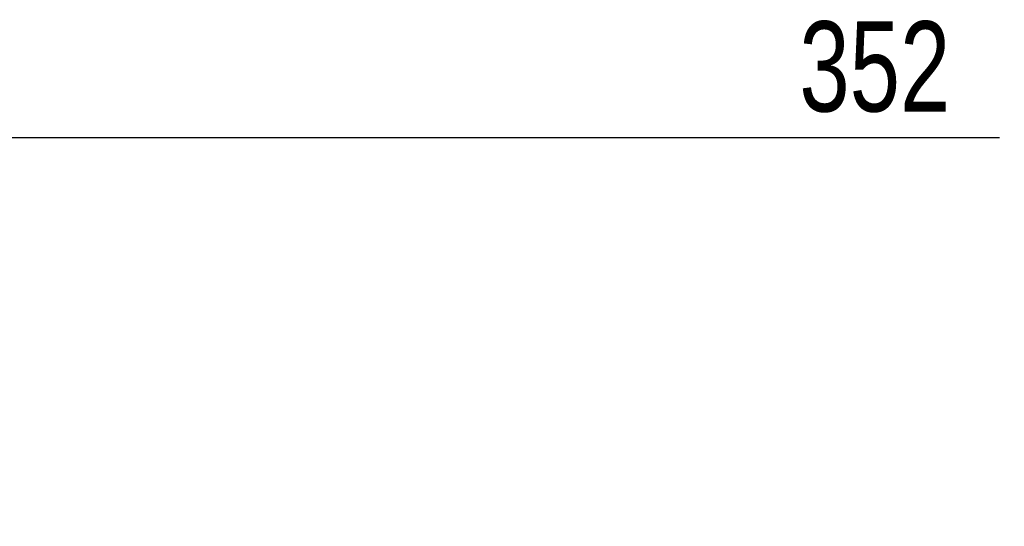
# Model space of a CAD drawing. Header units: millimetres. Extents: x 0 to 420, y 0 to 297.
# Tile 67 of 69: x 331 to 363, y 189 to 205. Entities that reach past the tile are written whole.
import ezdxf

# ---------------------------------------------------------------- set-up
doc = ezdxf.new("R2010")
doc.units = ezdxf.units.MM
doc.layers.add('QUOTE', color=174, linetype='Continuous')
doc.styles.add('SLDTEXTSTYLE3', font='TXT', dxfattribs={"width": 0.75})
doc.dimstyles.new('SLDDIMSTYLE0', dxfattribs={"dimtxt": 3, "dimasz": 3, "dimexe": 0, "dimexo": 0.0625, "dimgap": 0.75, "dimtad": 1, "dimlfac": 13.970475, "dimrnd": 1e-09, "dimzin": 12, "dimdsep": 46, "dimtxsty": 'SLDTEXTSTYLE3', "dimsah": 1, "dimcen": 0.09, "dimadec": 0, "dimazin": 3, "dimtfac": 1, "dimtdec": 3, "dimtofl": 0, "dimtmove": 0, "dimatfit": 3, "dimfxl": 0, "dimfrac": 2, "dimtolj": 1, "dimtzin": 12, "dimarcsym": 0})

# ---------------------------------------------------------------- blocks, each defined once
blk = doc.blocks.new('_D')
at = {"layer": 'QUOTE'}
for p, q in [((292.494, 201.547), (317.69, 201.547)), ((317.69, 201.547), (363.192, 201.547))]:
    blk.add_line(p, q, dxfattribs=at)
for points in [[(292.494, 201.547), (295.494, 201.047), (295.494, 202.047)], [(317.69, 201.547), (314.69, 202.047), (314.69, 201.047)]]:
    blk.add_solid(points, dxfattribs=at)
at = {"layer": 'QUOTE', "insert": (356.542, 205.414), "char_height": 3, "attachment_point": 1, "style": 'SLDTEXTSTYLE3'}
blk.add_mtext('352', dxfattribs=at)

msp = doc.modelspace()

# ---------------------------------------------------------------- dimensions: what is measured, and where the dimension line sits
at = {"layer": 'QUOTE'}
dim = msp.add_linear_dim(base=(317.68968, 201.54667), p1=(292.49368, 188.62271), p2=(317.68968, 190.00955), dimstyle='SLDDIMSTYLE0', dxfattribs=at)
dim.commit()
dim.dimension.update_dxf_attribs({"geometry": '_D', "text_midpoint": (359.86736, 201.54667), "dimtype": 160})

doc.saveas('drawing.dxf')
